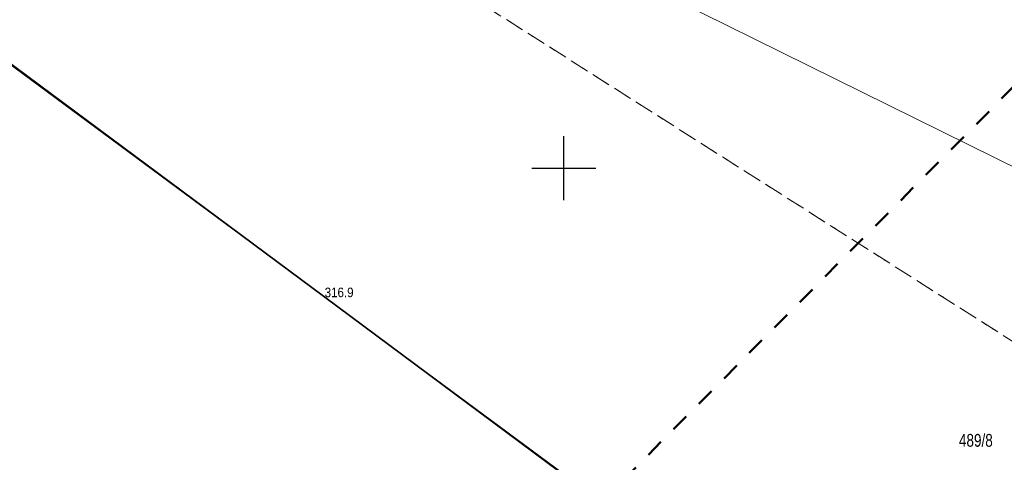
# Model space of a CAD drawing. Header units: metres. Extents: x 7523615 to 7533948, y 5492686 to 5502120.
# Tile 157 of 256: x 7531057 to 7531134, y 5497177 to 5497212. Entities that reach past the tile are written whole.
import ezdxf
from ezdxf.enums import TextEntityAlignment as Align

# ---------------------------------------------------------------- set-up
doc = ezdxf.new("R2010")
doc.units = ezdxf.units.M
for name, pattern in [('1.4_1.4', [2.8, 1.4, -1.4]), ('219-500', [0]), ('egkk-500', [2, 1.5, -0.5]), ('egug-500', [1, 0.5, -0.5])]:
    doc.linetypes.add(name, pattern=pattern)
doc.layers.get('0').update_dxf_attribs({"color": 2, "lineweight": 5})
doc.styles.get("Standard").update_dxf_attribs({"font": 'Working1250', "width": 0.75})
doc.linetypes.add('902-500', pattern='A,3.75,0,[1,ksztalty.shx,S=0.5,R=0,X=0,Y=0],3.75', length=7.5)

# ---------------------------------------------------------------- blocks, each defined once
blk = doc.blocks.new('PW01')
at = {"linetype": 'Continuous', "lineweight": 13}
h = blk.add_hatch(color=0, dxfattribs=at)
edge = h.paths.add_edge_path()
edge.add_arc((0, 0), 0.045, 0, 360)
blk = doc.blocks.new('RAMKA500K')
at = {"color": 0}
for p, q in [((300, 197.5), (300, 202.5)), ((297.5, 200), (302.5, 200))]:
    blk.add_line(p, q, dxfattribs=at)

msp = doc.modelspace()

# ---------------------------------------------------------------- linework, layer by layer
at = {"layer": '217-kontur klasyfikacyjny', "color": 7, "linetype": 'egkk-500', "lineweight": 18, "flags": 128}
msp.add_lwpolyline([(7531093.82, 5497212.7), (7531157.18, 5497172.4)], dxfattribs=at)
at = {"layer": '218-kontur użytku gruntowego', "color": 7, "linetype": 'egug-500', "lineweight": 18, "flags": 128}
msp.add_lwpolyline([(7531093.82, 5497212.7), (7531157.18, 5497172.4)], dxfattribs=at)
at = {"layer": '219-działka ewidencyjna', "color": 3, "linetype": '219-500', "lineweight": 18, "flags": 128}
for points in [[(7531058.37, 5497238.06), (7531169.35, 5497183.2)], [(7531053.3, 5497210.65), (7531133.46, 5497151.33)]]:
    msp.add_lwpolyline(points, dxfattribs=at)
at = {"layer": 'ogrodzenie trwałe', "color": 7, "linetype": '902-500', "lineweight": 35, "flags": 128}
msp.add_lwpolyline([(7531133.14, 5497151.39), (7531081.31, 5497189.92), (7531053.42, 5497210.63), (7531042.84, 5497153.99), (7531072.92, 5497137.02)], dxfattribs=at)
at = {"layer": 'Zakres', "color": 5, "linetype": '1.4_1.4', "lineweight": 50, "flags": 128}
msp.add_lwpolyline([(7531743.27, 5499246.67), (7531674.19, 5499075.04), (7531617.162, 5499130.015), (7531497.218, 5499019.596), (7531360.693, 5498909.882), (7531137.385, 5498723.263), (7530837.96, 5498471.05), (7530827.293, 5498468.557), (7530555.83, 5498209.93), (7530490.214, 5498246.484), (7530415.425, 5498175.928), (7530370.975, 5498140.65), (7530313.12, 5498105.373), (7530175.536, 5498113.134), (7530201.642, 5498273.295), (7530135.32, 5498299.4), (7530095.809, 5498250.012), (7529934.942, 5498278.939), (7529886.553, 5498254.598), (7529886.964, 5498227.434), (7529861.564, 5498166.05), (7529795.242, 5498157.584), (7529752.203, 5498064.45), (7529512.785, 5498134.242), (7529497.697, 5498245.624), (7529418.476, 5498260.595), (7529163.77, 5498290.228), (7529123.554, 5498137.123), (7529361.326, 5498088.439), (7529468.57, 5498017.178), (7529499.62, 5497998.73), (7529568.053, 5497998.128), (7529612.503, 5497967.789), (7529759.259, 5497962.851), (7529731.037, 5497742.012), (7529837.62, 5497773.434), (7529926.26, 5498000.98), (7530249.502, 5497965.967), (7530399.55, 5498036.463), (7530504.325, 5498041.167), (7530550.186, 5498000.245), (7530485.275, 5497939.567), (7530567.12, 5497896.528), (7530578.585, 5497865.954), (7530414.955, 5497723.667), (7530456.347, 5497670.633), (7530620.036, 5497828.677), (7530672.247, 5497834.44), (7530708.231, 5497874.656), (7530802.893, 5497949.739), (7531291.019, 5497844.846), (7531633.86, 5497783.346), (7531723.76, 5497752.948), (7531716.74, 5497689.82), (7531638.86, 5497701.8), (7531607.99, 5497651.877), (7531593.173, 5497646.233), (7531554.368, 5497551.688), (7531542.197, 5497533.109), (7531433.365, 5497444.091), (7531365.279, 5497382.708), (7531307.012, 5497340.61), (7531265.619, 5497313.74), (7531154.142, 5497225.545), (7531069.475, 5497140.173), (7531095.58, 5497066.795), (7531227.52, 5497061.86), (7531269.853, 5497013.879), (7531267.74, 5496900.28), (7531245.86, 5496824.79), (7531285.37, 5496797.98), (7531257.86, 5496726.01), (7531235.28, 5496726.72), (7531225.4, 5496699.91), (7531197.11, 5496699.88), (7531185.19, 5496624.41), (7531253.801, 5496571.672), (7531243.218, 5496477.481), (7531256.45, 5496456.49), (7531351.7, 5496436.03), (7531399.67, 5496549.62), (7531437.77, 5496640.64), (7531396.85, 5496663.92), (7531455.59, 5496799.214), (7531464.057, 5496818.264), (7531468.643, 5496848.955), (7531480.284, 5496877.178), (7531555.07, 5497002.95), (7531557.66, 5497022.169), (7531504.626, 5497031.871), (7531386.27, 5497072.44), (7531447.65, 5497179.68), (7531472.876, 5497186.563), (7531542.726, 5497165.75), (7531534.965, 5497117.772), (7531587.882, 5497105.777), (7531625.629, 5497206.319), (7531717.203, 5497165.383), (7531739.282, 5497219.078), (7531634.801, 5497264.88), (7531650.323, 5497306.508), (7531689.66, 5497342.67), (7531724.67, 5497377.51), (7531750.159, 5497383.413), (7531790.729, 5497415.163), (7531807.49, 5497435.8), (7531857.051, 5497525.936), (7531880.16, 5497531.76), (7531912.79, 5497579.205), (7531951.42, 5497582.56), (7531983.17, 5497634.77), (7532010.156, 5497686.449), (7532022.445, 5497715.671), (7532045.96, 5497826.68), (7532028.32, 5497890.18), (7532058.84, 5497978.726), (7532130.806, 5498096.73), (7532169.259, 5498228.668), (7532173.67, 5498272.59), (7532173.45, 5498329.02), (7532174.198, 5498362.371), (7532178.843, 5498457.798), (7532136.745, 5498585.562), (7532124.809, 5498799.345), (7532152.62, 5498813.574), (7532125.691, 5499032.472), (7532124.985, 5499095.267), (7532200.95, 5499066.75), (7532264.333, 5499123.018), (7532116.225, 5499183.814), (7531993.341, 5499227.793), (7531913.613, 5499254.722), (7531816.599, 5499290.941), (7531739.752, 5499297.761), (7531571.83, 5499328.1), (7531549.252, 5499297.761), (7531536.552, 5499281.533), (7531425.075, 5499226.5), (7531439.186, 5499201.805), (7531552.78, 5499254.722), (7531607.813, 5499273.772), (7531677.126, 5499271.215)], close=True, dxfattribs=at)

# ---------------------------------------------------------------- block references
at = {"layer": 'pikieta naturalna', "color": 7, "linetype": 'CONTINUOUS', "lineweight": 13}
msp.add_blockref('PW01', (7531081.31, 5497189.92), dxfattribs=at)
at = {"layer": 'Wstawianie ramki sekcyjnej z opisem', "color": 7, "linetype": 'CONTINUOUS', "lineweight": 13}
msp.add_blockref('RAMKA500K', (7530800, 5497000), dxfattribs=at)

# ---------------------------------------------------------------- texts
at = {"layer": '211-numer działki ewidencyjnej', "color": 3, "linetype": 'CONTINUOUS', "lineweight": 18, "width": 0.79}
msp.add_text('489/8', height=1, dxfattribs=at).set_placement((7531130.87, 5497179.23), align=Align.TOP_LEFT)
at = {"layer": 'pikieta naturalna-Atr2', "color": 7, "width": 0.9}
msp.add_text('316.9', height=0.75, dxfattribs=at).set_placement((7531081.31, 5497189.92))

doc.saveas('drawing.dxf')
